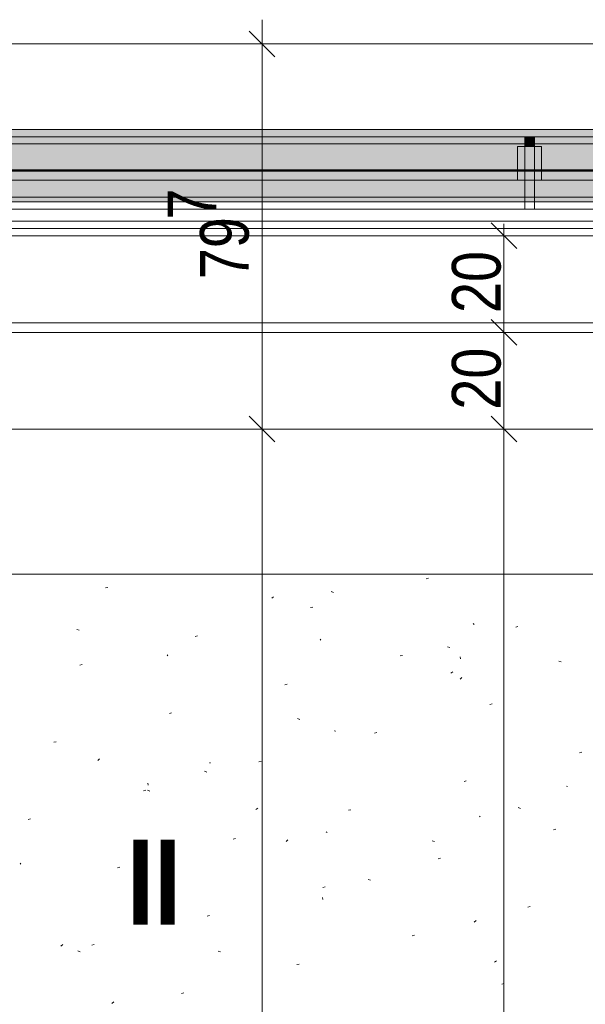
# Model space of a CAD drawing. Extents: x -743 to 300, y 62 to 1112.
# Tile 100 of 179: x -592 to -569, y 972 to 1013. Entities that reach past the tile are written whole.
import ezdxf
from ezdxf.lldxf.tags import DXFTag

# ---------------------------------------------------------------- set-up
doc = ezdxf.new("R2010")
doc.units = 0
doc.layers.get('0').update_dxf_attribs({"lineweight": 13})
for name, color, linetype, lineweight, true_color in [('30 -33 Aussenwände- 7 Fassade_ Elemente', 7, 'Continuous', 9, 0x00aacc), ('30 -34 Innenwände- 6 Elemente', 7, 'Continuous', 9, 0xff6633), ('30 -35 Decken- 1 Konstruktion-Träger- Stahlbeton', 7, 'Continuous', 13, 0x33aa00), ('30 -36 Dächer- 3 Dachbeläge', 7, 'Continuous', 15, 0x9999ff), ('30 -36 Dächer- 4 Dachbekleidungen', 7, 'Continuous', 9, 0xccccff), ('60- 61 allgemeine Ausstattung- 4 Terrassen', 9, 'Continuous', 9, 0x808080), ('70 -72 Beschriftung- 1 Beschriftung allgemein', 7, 'Continuous', 9, 0xff6633), ('70 -76 Bemaßung- 2 Allgemein', 9, 'Continuous', 5, 0x808080)]:
    doc.layers.add(name, color=color, linetype=linetype, lineweight=lineweight, true_color=true_color)
doc.layers.add('40 -41 Abwasser_Wasser_Gas- 2 Wasser-1', color=7, linetype='Continuous', lineweight=15)
doc.layers.add('70 -71 Achsen- 1 Gebäudeachsen', color=7, linetype='STRICHPUNKT2-A06CPV7LL0', lineweight=18)
doc.styles.get("Standard").update_dxf_attribs({"font": 'ARIALN.TTF'})
tags = doc.linetypes.add('grob-A06CPV7GL0', pattern=[14, 3, -8, 3]).pattern_tags.tags
tags[8:9] = [DXFTag(74, 4), DXFTag(75, 0), DXFTag(340, '0'), DXFTag(46, 0.0), DXFTag(50, 0.0), DXFTag(44, 0.0), DXFTag(45, 0.0)]
tags[6:7] = [DXFTag(74, 4), DXFTag(75, 0), DXFTag(340, '0'), DXFTag(46, 0.0), DXFTag(50, 0.0), DXFTag(44, 0.0), DXFTag(45, 0.0)]
tags[4:5] = [DXFTag(74, 4), DXFTag(75, 0), DXFTag(340, '0'), DXFTag(46, 0.0), DXFTag(50, 0.0), DXFTag(44, 0.0), DXFTag(45, 0.0)]
tags = doc.linetypes.add('STRICHPUNKT2-A06CPV7LL0', pattern=[12.7, 6.35, -3.175, 0, -3.175]).pattern_tags.tags
tags[10:11] = [DXFTag(74, 4), DXFTag(75, 0), DXFTag(340, '0'), DXFTag(46, 0.0), DXFTag(50, 0.0), DXFTag(44, 0.0), DXFTag(45, 0.0)]
tags[8:9] = [DXFTag(74, 4), DXFTag(75, 0), DXFTag(340, '0'), DXFTag(46, 0.0), DXFTag(50, 0.0), DXFTag(44, 0.0), DXFTag(45, 0.0)]
tags[6:7] = [DXFTag(74, 4), DXFTag(75, 0), DXFTag(340, '0'), DXFTag(46, 0.0), DXFTag(50, 0.0), DXFTag(44, 0.0), DXFTag(45, 0.0)]
tags[4:5] = [DXFTag(74, 4), DXFTag(75, 0), DXFTag(340, '0'), DXFTag(46, 0.0), DXFTag(50, 0.0), DXFTag(44, 0.0), DXFTag(45, 0.0)]

# ---------------------------------------------------------------- blocks, each defined once
blk = doc.blocks.new('Referenz-A06CPV7ML0')
at = {"layer": '30 -33 Aussenwände- 7 Fassade_ Elemente', "color": 0, "linetype": 'Continuous', "ltscale": 0.13}
for p, q in [((-458.252, 1011.852), (-607.452, 1011.852)), ((-607.452, 1011.852), (-458.252, 1011.852)), ((-458.252, 1008.312), (-607.452, 1008.312)), ((-601.052, 1007.712), (76.456, 1007.712)), ((-600.472, 1007.712), (-458.252, 1007.712))]:
    blk.add_line(p, q, dxfattribs=at)
at = {"layer": '30 -34 Innenwände- 6 Elemente', "color": 0, "linetype": 'Continuous', "ltscale": 0.13}
for p, q in [((76.456, 1007.712), (-601.052, 1007.712)), ((-601.052, 1005.512), (76.456, 1005.512)), ((76.456, 1004.512), (-601.052, 1004.512)), ((-601.052, 1003.912), (76.456, 1003.912))]:
    blk.add_line(p, q, dxfattribs=at)
at = {"layer": '30 -35 Decken- 1 Konstruktion-Träger- Stahlbeton', "color": 0, "linetype": 'grob-A06CPV7GL0', "lineweight": -2, "ltscale": 0.13}
for p, q in [((-604.852, 1003.912), (-460.852, 1003.912)), ((-604.852, 1000.312), (-460.852, 1000.312))]:
    blk.add_line(p, q, dxfattribs=at)
at = {"layer": '30 -36 Dächer- 3 Dachbeläge', "color": 0, "linetype": 'Continuous', "ltscale": 0.15}
for p, q in [((76.456, 1008.312), (-600.452, 1008.312)), ((-600.452, 1005.312), (76.456, 1005.312))]:
    blk.add_line(p, q, dxfattribs=at)
at = {"layer": '30 -36 Dächer- 3 Dachbeläge', "color": 0, "lineweight": 9}
for p, q in [((-571.052, 1007.612), (-571.052, 1008.012)), ((-570.652, 1008.012), (-570.652, 1007.612)), ((-570.652, 1007.612), (-571.052, 1007.612))]:
    blk.add_line(p, q, dxfattribs=at)
at = {"layer": '30 -36 Dächer- 3 Dachbeläge', "color": 0, "lineweight": 0}
for points in [[(-600.452, 1005.312), (-600.452, 1008.312), (76.456, 1006.984)], [(76.456, 1006.984), (-600.452, 1008.312), (76.456, 1008.312)], [(-571.052, 1007.612), (-570.652, 1007.612), (-571.052, 1008.012)], [(-571.052, 1008.012), (-570.652, 1007.612), (-570.652, 1008.012)], [(-600.452, 1005.312), (76.456, 1006.984), (76.456, 1005.312)]]:
    blk.add_solid(points, dxfattribs=at)
at = {"layer": '30 -36 Dächer- 4 Dachbekleidungen', "color": 0, "linetype": 'Continuous', "ltscale": 0.13}
for p, q in [((76.456, 1008.012), (-600.452, 1008.012)), ((-571.352, 1006.212), (-571.352, 1007.612)), ((-571.352, 1007.612), (-571.052, 1007.612)), ((-570.652, 1007.612), (-571.052, 1007.612)), ((-571.052, 1007.612), (-571.052, 1006.212)), ((-570.652, 1006.212), (-570.652, 1007.612)), ((-570.352, 1007.612), (-570.652, 1007.612)), ((-570.352, 1006.212), (-570.352, 1007.612)), ((-600.452, 1006.212), (76.456, 1006.212)), ((-571.052, 1005.012), (-571.052, 1006.212)), ((-570.652, 1006.212), (-570.652, 1005.012)), ((76.456, 1005.012), (-600.452, 1005.012)), ((-570.652, 1005.012), (-571.052, 1005.012)), ((-600.452, 1004.212), (76.456, 1004.212))]:
    blk.add_line(p, q, dxfattribs=at)
at = {"layer": '40 -41 Abwasser_Wasser_Gas- 2 Wasser-1', "color": 0, "linetype": 'Continuous', "lineweight": 9, "ltscale": 0.13}
for p, q in [((-596.912, 995.912), (76.456, 995.912)), ((76.456, 989.912), (-596.912, 989.912))]:
    blk.add_line(p, q, dxfattribs=at)
at = {"layer": '60- 61 allgemeine Ausstattung- 4 Terrassen', "color": 0, "linetype": 'grob-A06CPV7GL0', "lineweight": 50, "ltscale": 0.5}
blk.add_line((-601.052, 1006.612), (76.456, 1006.612), dxfattribs=at)
at = {"layer": '60- 61 allgemeine Ausstattung- 4 Terrassen', "color": 0}
for p, q in [((-460.852, 1005.312), (-601.052, 1005.312)), ((-596.912, 995.912), (-460.852, 995.912)), ((-575.131, 989.719), (-575.036, 989.743)), ((-588.387, 989.34), (-588.292, 989.364)), ((-579.052, 989.188), (-578.958, 989.159)), ((-581.441, 988.98), (-581.513, 988.912)), ((-579.906, 988.528), (-579.811, 988.552)), ((-589.573, 987.628), (-589.481, 987.591)), ((-573.148, 987.83), (-573.181, 987.867)), ((-571.425, 987.717), (-571.33, 987.741)), ((-584.681, 987.338), (-584.586, 987.362)), ((-579.48, 987.181), (-579.512, 987.217)), ((-574.243, 986.91), (-574.152, 986.873)), ((-585.811, 986.531), (-585.844, 986.568)), ((-576.2, 986.526), (-576.105, 986.55)), ((-573.713, 986.402), (-573.723, 986.49)), ((-569.64, 986.31), (-569.546, 986.281)), ((-589.456, 986.147), (-589.361, 986.171)), ((-574.028, 985.873), (-574.108, 985.817)), ((-573.654, 985.635), (-573.726, 985.568)), ((-580.975, 985.336), (-580.88, 985.36)), ((-572.494, 984.524), (-572.399, 984.548)), ((-585.75, 984.145), (-585.655, 984.169)), ((-580.447, 983.941), (-580.356, 983.904)), ((-578.912, 983.444), (-578.895, 983.403)), ((-577.269, 983.334), (-577.174, 983.358)), ((-590.526, 982.955), (-590.43, 982.979)), ((-588.639, 982.267), (-588.711, 982.2)), ((-568.788, 982.522), (-568.693, 982.546)), ((-584.087, 982.108), (-584.042, 982.105)), ((-582.044, 982.143), (-581.949, 982.167)), ((-584.294, 981.754), (-584.2, 981.725)), ((-586.82, 980.953), (-586.724, 980.977)), ((-586.651, 980.972), (-586.559, 980.935)), ((-586.628, 981.181), (-586.638, 981.269)), ((-573.563, 981.332), (-573.468, 981.356)), ((-569.323, 981.134), (-569.279, 981.131)), ((-582.09, 980.228), (-582.171, 980.172)), ((-578.338, 980.141), (-578.243, 980.165)), ((-571.321, 980.254), (-571.23, 980.217)), ((-591.595, 979.762), (-591.499, 979.786)), ((-572.894, 979.866), (-572.927, 979.903)), ((-569.857, 979.33), (-569.762, 979.354)), ((-583.114, 978.951), (-583.018, 978.975)), ((-579.225, 979.217), (-579.258, 979.254)), ((-585.556, 978.568), (-585.589, 978.604)), ((-580.852, 978.923), (-580.924, 978.856)), ((-574.881, 978.877), (-574.787, 978.848)), ((-574.632, 978.139), (-574.537, 978.163)), ((-591.887, 977.918), (-591.92, 977.955)), ((-587.889, 977.76), (-587.793, 977.784)), ((-579.408, 976.949), (-579.312, 976.973)), ((-577.525, 977.285), (-577.433, 977.248)), ((-579.399, 976.45), (-579.409, 976.538)), ((-570.926, 976.137), (-570.831, 976.161)), ((-584.183, 975.758), (-584.087, 975.782)), ((-573.066, 975.579), (-573.138, 975.511)), ((-575.702, 974.947), (-575.606, 974.971)), ((-590.153, 974.583), (-590.234, 974.526)), ((-588.958, 974.568), (-588.862, 974.591)), ((-589.535, 974.321), (-589.441, 974.292)), ((-583.728, 974.316), (-583.637, 974.28)), ((-580.477, 973.756), (-580.381, 973.78)), ((-572.221, 973.914), (-572.302, 973.858)), ((-571.996, 972.945), (-571.9, 972.969)), ((-585.252, 972.566), (-585.156, 972.589)), ((-588.051, 972.21), (-588.123, 972.143))]:
    blk.add_line(p, q, dxfattribs=at)
at = {"layer": '70 -71 Achsen- 1 Gebäudeachsen', "color": 0, "linetype": 'STRICHPUNKT2-A06CPV7LL0', "ltscale": 0.18}
blk.add_line((-682.489, 999.912), (76.456, 999.912), dxfattribs=at)
at = {"layer": '70 -76 Bemaßung- 2 Allgemein', "color": 0, "linetype": 'Continuous', "ltscale": 0.13}
for p, q in [((-581.912, 1012.852), (-581.912, 1010.792)), ((-584.412, 1011.852), (-580.912, 1011.852)), ((-581.912, 996.972), (-581.912, 1010.792)), ((-572.442, 1004.443), (-571.381, 1003.382)), ((-571.912, 1004.412), (-571.912, 1002.852)), ((-573.912, 1003.912), (-570.912, 1003.912)), ((-571.912, 1000.972), (-571.912, 1002.852)), ((-571.912, 999.412), (-571.912, 1000.972)), ((-571.381, 999.382), (-572.442, 1000.443)), ((-572.442, 1000.443), (-571.381, 999.382)), ((-571.912, 1000.412), (-571.912, 998.852)), ((-573.912, 999.912), (-570.912, 999.912)), ((-573.912, 999.912), (-570.912, 999.912)), ((-571.912, 996.972), (-571.912, 998.852)), ((-581.912, 994.912), (-581.912, 996.972)), ((-581.912, 996.912), (-581.912, 994.852)), ((-571.912, 995.412), (-571.912, 996.972)), ((-571.381, 995.382), (-572.442, 996.443)), ((-572.442, 996.443), (-571.381, 995.382)), ((-571.912, 996.412), (-571.912, 994.852)), ((-584.412, 995.912), (-580.912, 995.912)), ((-584.412, 995.912), (-580.912, 995.912)), ((-573.912, 995.912), (-570.912, 995.912)), ((-573.912, 995.912), (-570.912, 995.912)), ((-581.912, 933.572), (-581.912, 994.852)), ((-571.912, 839.972), (-571.912, 994.852))]:
    blk.add_line(p, q, dxfattribs=at)
at = {"layer": '70 -76 Bemaßung- 2 Allgemein', "color": 0, "linetype": 'Continuous', "lineweight": 20, "ltscale": 0.2}
for p, q in [((-582.442, 1012.383), (-581.381, 1011.322)), ((-581.381, 995.382), (-582.442, 996.443)), ((-582.442, 996.443), (-581.381, 995.382))]:
    blk.add_line(p, q, dxfattribs=at)
at = {"layer": '70 -72 Beschriftung- 1 Beschriftung allgemein', "color": 0, "linetype": 'Continuous', "ltscale": 0.13, "insert": (-587.507, 978.928), "char_height": 3.5241, "attachment_point": 1, "rotation": 0}
blk.add_mtext('{\\fArial Narrow|b1|i0;II}', dxfattribs=at)
at = {"layer": '70 -76 Bemaßung- 2 Allgemein', "color": 0, "linetype": 'Continuous', "ltscale": 0.13, "char_height": 2.01377, "attachment_point": 1, "rotation": 90}
for s, insert in [('{\\fArial Narrow;7}', (-585.824, 1004.578)), ('{\\fArial Narrow;79}', (-584.481, 1002.117)), ('{\\fArial Narrow;20}', (-574.063, 1000.716)), ('{\\fArial Narrow;20}', (-574.063, 996.716))]:
    blk.add_mtext(s, dxfattribs=dict(at, insert=insert))

msp = doc.modelspace()

# ---------------------------------------------------------------- block references
at = {"color": 8, "lineweight": 13, "ltscale": 0.13, "true_color": 0x808080}
msp.add_blockref('Referenz-A06CPV7ML0', (0, 0), dxfattribs=at)

doc.saveas('drawing.dxf')
